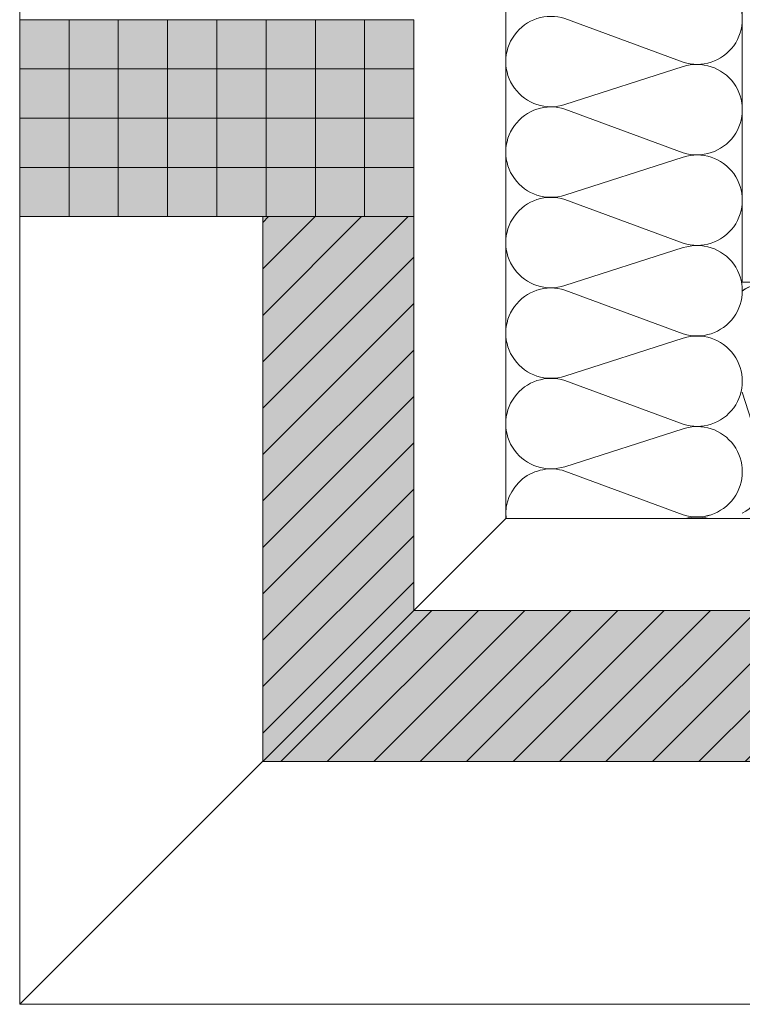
# Model space of a CAD drawing. Header units: metres. Extents: x -49 to 152, y -127 to 99.
# Tile 11 of 177: x -39.825 to -39.275, y -22.275 to -21.525. Entities that reach past the tile are written whole.
import ezdxf

# ---------------------------------------------------------------- set-up
doc = ezdxf.new("R2010")
doc.units = ezdxf.units.M
doc.header["$PDMODE"] = 1
doc.header["$PDSIZE"] = -2
doc.linetypes.add('Achsen 01', pattern=[5.291531, 3.175, -1.058062, 0.352704, -0.705764])
doc.layers.get('0').update_dxf_attribs({"lineweight": 25})
for name, color, linetype, lineweight, true_color in [('014_Fassadenarbeiten-000 Aufsicht Betonfertigteile', 7, 'Continuous', 9, 0xc0c0c0), ('014_Fassadenarbeiten-330 mineralische Dämmung', 7, 'Continuous', 9, 0x666666), ('AV1-Achsen', 1, 'Achsen 01', 18, 0xff0000)]:
    doc.layers.add(name, color=color, linetype=linetype, lineweight=lineweight, true_color=true_color)
for name, color, linetype, lineweight in [('014_Fassadenarbeiten-330 Betonfertigteile vertikal', 7, 'Continuous', 9), ('014_Fassadenarbeiten-330 Mauerwerk 11.5cm', 7, 'Continuous', 9), ('_GRU (2D)', 7, 'Continuous', 9), ('_OG 3 (2D)', 7, 'Continuous', 9), ('Bemaßung-Bemaßung', 7, 'Continuous', 9)]:
    doc.layers.add(name, color=color, linetype=linetype, lineweight=lineweight)
doc.layers.get('0').freeze()
doc.styles.add('Arial', font='arial.ttf')
doc.dimstyles.new('COE 50', dxfattribs={"dimtxt": 100.872396, "dimasz": 0.001414, "dimexe": 0.001, "dimexo": 0.01, "dimgap": 0.001, "dimtad": 1, "dimdec": 3, "dimtxsty": 'Arial', "dimblk": 'VW_SLASH-3', "dimblk1": 'VW_SLASH-3', "dimblk2": 'VW_SLASH-3', "dimcen": 0, "dimadec": 3, "dimazin": 0, "dimtfac": 0.8, "dimtdec": 3, "dimtix": 1, "dimtmove": 0, "dimatfit": 0, "dimldrblk": 'VW_SLASH-2', "dimfxl": 0.002, "dimfxlon": 1, "dimfrac": 2, "dimtolj": 1, "dimarcsym": 0})

# ---------------------------------------------------------------- blocks, each defined once
blk = doc.blocks.new('Group-331')
at = {"layer": '014_Fassadenarbeiten-330 mineralische Dämmung', "transparency": 33554687, "flags": 128}
for points in [[(-21.73168, 39.275, -0.001439), (-21.73156, 39.27484, -0.324435), (-21.73156, 39.2344, -0.324435), (-21.77, 39.22183), (-21.86, 39.2551, 0.324488), (-21.89845, 39.24254, 0.324488), (-21.89845, 39.20209, 0.324488), (-21.86, 39.18953), (-21.77, 39.21846, -0.324435), (-21.73156, 39.2059, -0.324435), (-21.73156, 39.16545, -0.324435), (-21.77, 39.15289), (-21.86, 39.18616, 0.54007), (-21.90485, 39.15)], [(-21.77, 39.15289, 0.324435), (-21.73156, 39.16545, 0.324435), (-21.73156, 39.2059, 0.324435), (-21.77, 39.21846), (-21.86, 39.18953, -0.324488), (-21.89845, 39.20209, -0.324488), (-21.89845, 39.24254, -0.324488), (-21.86, 39.2551), (-21.77, 39.22183, 0.727402), (-21.73168, 39.275)], [(-21.8086, 39.275), (-21.86, 39.25848, -0.362439), (-21.90093, 39.275)]]:
    blk.add_lwpolyline(points, format="xyb", dxfattribs=at)
blk = doc.blocks.new('Group-332')
at = {"layer": '014_Fassadenarbeiten-330 mineralische Dämmung', "transparency": 33554687}
blk.add_blockref('Group-331', (0, 0), dxfattribs=at)
blk = doc.blocks.new('Parametric Object-52')
at = {"layer": '014_Fassadenarbeiten-330 mineralische Dämmung', "color": 7, "transparency": 33554687}
blk.add_blockref('Group-332', (0, 0), dxfattribs=at)
at = {"layer": '014_Fassadenarbeiten-330 mineralische Dämmung', "color": 0, "flags": 1}
for tag in ['instanceID', 'prm0_value', 'prm1_value', 'prm2_value', 'prm3_value', 'prm4_value', 'prm5_value', 'prm6_value', 'IFC_UUID', 'prm0_name', 'prm0_type', 'prm1_name', 'prm1_type', 'prm2_name', 'prm2_type', 'prm3_name', 'prm3_type', 'prm4_name', 'prm4_type', 'prm5_name', 'prm5_type', 'prm6_name', 'prm6_type']:
    blk.add_attdef(tag, (-39.275, -21.91312), '', height=0.00018, dxfattribs=at)
blk = doc.blocks.new('Group-334')
at = {"layer": '014_Fassadenarbeiten-330 mineralische Dämmung', "transparency": 33554687, "flags": 128}
for points in [[(-21.7676, 39.32, -0.324435), (-21.78016, 39.28156, -0.324435), (-21.8206, 39.28156, -0.324435), (-21.83317, 39.32), (-21.7999, 39.41, 0.324488), (-21.81246, 39.44845, 0.324488), (-21.85291, 39.44845, 0.324488), (-21.86547, 39.41), (-21.83654, 39.32, -0.324435), (-21.8491, 39.28156, -0.324435), (-21.88955, 39.28156, -0.324435), (-21.90211, 39.32), (-21.86884, 39.41, 0.54007), (-21.905, 39.45485)], [(-21.90211, 39.32, 1.372583), (-21.83654, 39.32), (-21.86547, 39.41, -1.372995), (-21.7999, 39.41), (-21.83317, 39.32, 1.372583), (-21.7676, 39.32), (-21.79652, 39.41, -1.372995), (-21.73095, 39.41), (-21.76422, 39.32, 1.372583), (-21.69865, 39.32), (-21.72758, 39.41, -1.372995), (-21.66201, 39.41), (-21.69528, 39.32, 1.372583), (-21.62971, 39.32), (-21.65863, 39.41, -1.372995), (-21.59306, 39.41), (-21.62633, 39.32, 1.372583), (-21.56076, 39.32), (-21.58969, 39.41, -1.372995), (-21.52412, 39.41), (-21.55739, 39.32, 1.372583), (-21.49182, 39.32)], [(-21.905, 39.31835, -0.131588), (-21.905, 39.30053)]]:
    blk.add_lwpolyline(points, format="xyb", dxfattribs=at)
blk = doc.blocks.new('Group-335')
at = {"layer": '014_Fassadenarbeiten-330 mineralische Dämmung', "transparency": 33554687}
blk.add_blockref('Group-334', (0, 0), dxfattribs=at)
blk = doc.blocks.new('Parametric Object-53')
at = {"layer": '014_Fassadenarbeiten-330 mineralische Dämmung', "color": 7, "transparency": 33554687}
blk.add_blockref('Group-335', (0, 0), dxfattribs=at)
at = {"layer": '014_Fassadenarbeiten-330 mineralische Dämmung', "color": 0, "flags": 1}
for tag in ['prm0_value', 'prm1_value', 'prm2_value', 'prm3_value', 'prm4_value', 'prm5_value', 'prm6_value', 'IFC_UUID', 'instanceID', 'prm0_name', 'prm0_type', 'prm2_name', 'prm2_type', 'prm3_name', 'prm3_type', 'prm6_name', 'prm6_type', 'prm1_name', 'prm1_type', 'prm4_name', 'prm4_type', 'prm5_name', 'prm5_type']:
    blk.add_attdef(tag, (-39.46312, -21.90977), '', height=0.00018, dxfattribs=at)
blk = doc.blocks.new('VW_SLASH-3')
at = {"color": 0, "linetype": 'ByBlock', "lineweight": -2, "transparency": 16777216}
blk.add_line((0, 0), (-1, 0), dxfattribs=at)
at = {"color": 0, "linetype": 'Continuous', "lineweight": 15, "transparency": 16777216, "flags": 128}
blk.add_lwpolyline([(0.5, 0.5), (-0.5, -0.5)], dxfattribs=at)
blk = doc.blocks.new('*D515')
at = {"layer": 'Bemaßung-Bemaßung', "color": 0, "linetype": 'Continuous', "lineweight": -2}
for p, q in [((-39.64, -24.175), (-39.64, -24.325)), ((-39.225, -24.175), (-39.225, -24.325)), ((-39.56931, -24.275), (-39.29569, -24.275))]:
    blk.add_line(p, q, dxfattribs=at)
at = {"layer": 'Defpoints', "color": 0}
for p in [(-39.64, -22.09), (-39.225, -22.275), (-39.225, -24.275)]:
    blk.add_point(p, dxfattribs=at)
at = {"layer": 'Bemaßung-Bemaßung', "color": 0, "lineweight": -2, "xscale": 0.070693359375, "yscale": 0.070693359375, "zscale": 0.070693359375, "rotation": 180}
blk.add_blockref('VW_SLASH-3', (-39.64, -24.275), dxfattribs=at)
at = {"layer": 'Bemaßung-Bemaßung', "color": 0, "lineweight": -2, "xscale": 0.070693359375, "yscale": 0.070693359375, "zscale": 0.070693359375}
blk.add_blockref('VW_SLASH-3', (-39.225, -24.275), dxfattribs=at)
at = {"layer": 'Bemaßung-Bemaßung', "color": 0, "insert": (-39.4325, -24.15758), "char_height": 0.1008724, "attachment_point": 5, "style": 'Arial'}
blk.add_mtext('\\A1;41\\S5^ ;', dxfattribs=at)
blk = doc.blocks.new('VW_SLASH-2')
at = {"color": 0, "linetype": 'ByBlock', "lineweight": -2, "transparency": 16777216}
blk.add_line((0, 0), (-1, 0), dxfattribs=at)
at = {"color": 0, "linetype": 'Continuous', "lineweight": 15, "transparency": 16777216, "flags": 128}
blk.add_lwpolyline([(0.5, 0.5), (-0.5, -0.5)], dxfattribs=at)
blk = doc.blocks.new('*D516')
at = {"layer": 'Bemaßung-Bemaßung', "color": 0, "linetype": 'Continuous', "lineweight": -2}
for p, q in [((-39.825, -24.175), (-39.825, -24.325)), ((-39.64, -24.175), (-39.64, -24.325)), ((-39.89569, -24.275), (-39.96639, -24.275)), ((-39.825, -24.275), (-39.64, -24.275)), ((-39.56931, -24.275), (-39.49861, -24.275))]:
    blk.add_line(p, q, dxfattribs=at)
at = {"layer": 'Defpoints', "color": 0}
for p in [(-39.825, -21.675), (-39.64, -22.09), (-39.64, -24.275)]:
    blk.add_point(p, dxfattribs=at)
at = {"layer": 'Bemaßung-Bemaßung', "color": 0, "lineweight": -2, "xscale": 0.070693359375, "yscale": 0.070693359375, "zscale": 0.070693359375}
blk.add_blockref('VW_SLASH-3', (-39.825, -24.275), dxfattribs=at)
at = {"layer": 'Bemaßung-Bemaßung', "color": 0, "lineweight": -2, "xscale": 0.070693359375, "yscale": 0.070693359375, "zscale": 0.070693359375, "rotation": 180}
blk.add_blockref('VW_SLASH-3', (-39.64, -24.275), dxfattribs=at)
at = {"layer": 'Bemaßung-Bemaßung', "color": 0, "insert": (-39.936, -24.14404), "char_height": 0.1008724, "attachment_point": 5, "style": 'Arial'}
blk.add_mtext('\\A1;18\\S5^ ;', dxfattribs=at)
blk = doc.blocks.new('*D517')
at = {"layer": 'Bemaßung-Bemaßung', "color": 0, "lineweight": -2}
for p, q in [((-39.275, -23.675), (-39.275, -23.825)), ((-39.025, -23.675), (-39.025, -23.825)), ((-39.09569, -23.775), (-39.20431, -23.775))]:
    blk.add_line(p, q, dxfattribs=at)
at = {"layer": 'Defpoints', "color": 0}
for p in [(-39.275, -21.725), (-39.025, -21.725), (-39.275, -23.775)]:
    blk.add_point(p, dxfattribs=at)
at = {"layer": 'Bemaßung-Bemaßung', "color": 0, "lineweight": -2, "xscale": 0.070693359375, "yscale": 0.070693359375, "zscale": 0.070693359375, "rotation": 180}
blk.add_blockref('VW_SLASH-3', (-39.275, -23.775), dxfattribs=at)
at = {"layer": 'Bemaßung-Bemaßung', "color": 0, "lineweight": -2, "xscale": 0.070693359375, "yscale": 0.070693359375, "zscale": 0.070693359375}
blk.add_blockref('VW_SLASH-3', (-39.025, -23.775), dxfattribs=at)
at = {"layer": 'Bemaßung-Bemaßung', "color": 0, "insert": (-39.15, -23.6735), "char_height": 0.100872, "attachment_point": 5, "style": 'Arial'}
blk.add_mtext('\\A1;25', dxfattribs=at)
blk = doc.blocks.new('*D725')
at = {"layer": 'Bemaßung-Bemaßung', "color": 0, "lineweight": -2}
for p, q in [((-40.725, 0.125), (-40.875, 0.125)), ((-40.825, 0.05431), (-40.825, -21.65431)), ((-40.725, -21.725), (-40.875, -21.725))]:
    blk.add_line(p, q, dxfattribs=at)
at = {"layer": 'Defpoints', "color": 0}
for p in [(-39.275, 0.125), (-40.825, -21.725), (-39.275, -21.725)]:
    blk.add_point(p, dxfattribs=at)
at = {"layer": 'Bemaßung-Bemaßung', "color": 0, "lineweight": -2, "xscale": 0.070693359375, "yscale": 0.070693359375, "zscale": 0.070693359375}
for p, rotation in [((-40.825, 0.125), 90), ((-40.825, -21.725), 270)]:
    blk.add_blockref('VW_SLASH-3', p, dxfattribs=dict(at, rotation=rotation))
at = {"layer": 'Bemaßung-Bemaßung', "color": 0, "insert": (-40.93562, -10.8), "char_height": 0.100872, "attachment_point": 5, "rotation": 90, "style": 'Arial'}
blk.add_mtext('\\A1;21,85', dxfattribs=at)
blk = doc.blocks.new('*D727')
at = {"layer": 'Bemaßung-Bemaßung', "color": 0, "linetype": 'Continuous', "lineweight": -2}
for p, q in [((-39.825, -23.175), (-39.825, -23.325)), ((-39.275, -23.175), (-39.275, -23.325)), ((-39.34569, -23.275), (-39.75431, -23.275))]:
    blk.add_line(p, q, dxfattribs=at)
at = {"layer": 'Defpoints', "color": 0}
for p in [(-39.825, -21.675), (-39.275, -21.725), (-39.825, -23.275)]:
    blk.add_point(p, dxfattribs=at)
at = {"layer": 'Bemaßung-Bemaßung', "color": 0, "lineweight": -2, "xscale": 0.070693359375, "yscale": 0.070693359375, "zscale": 0.070693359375, "rotation": 180}
blk.add_blockref('VW_SLASH-3', (-39.825, -23.275), dxfattribs=at)
at = {"layer": 'Bemaßung-Bemaßung', "color": 0, "lineweight": -2, "xscale": 0.070693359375, "yscale": 0.070693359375, "zscale": 0.070693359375}
blk.add_blockref('VW_SLASH-3', (-39.275, -23.275), dxfattribs=at)
at = {"layer": 'Bemaßung-Bemaßung', "color": 0, "insert": (-39.55, -23.1737), "char_height": 0.100872, "attachment_point": 5, "style": 'Arial'}
blk.add_mtext('\\A1;55', dxfattribs=at)
blk = doc.blocks.new('*D789')
at = {"layer": 'Bemaßung-Bemaßung', "color": 0, "linetype": 'Continuous', "lineweight": -2}
for p, q in [((-40.225, -21.725), (-40.375, -21.725)), ((-40.325, -21.79569), (-40.325, -22.20431)), ((-40.225, -22.275), (-40.375, -22.275))]:
    blk.add_line(p, q, dxfattribs=at)
at = {"layer": 'Defpoints', "color": 0}
for p in [(-39.275, -21.725), (-40.325, -22.275), (-39.075, -22.275)]:
    blk.add_point(p, dxfattribs=at)
at = {"layer": 'Bemaßung-Bemaßung', "color": 0, "lineweight": -2, "xscale": 0.070693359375, "yscale": 0.070693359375, "zscale": 0.070693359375}
for p, rotation in [((-40.325, -21.725), 90), ((-40.325, -22.275), 270)]:
    blk.add_blockref('VW_SLASH-3', p, dxfattribs=dict(at, rotation=rotation))
at = {"layer": 'Bemaßung-Bemaßung', "color": 0, "insert": (-40.4263, -22), "char_height": 0.100872, "attachment_point": 5, "rotation": 90, "style": 'Arial'}
blk.add_mtext('\\A1;55', dxfattribs=at)
blk = doc.blocks.new('*D790')
at = {"layer": 'Bemaßung-Bemaßung', "color": 0, "linetype": 'Continuous', "lineweight": -2}
for p, q in [((-40.225, -21.475), (-40.375, -21.475)), ((-40.325, -21.54569), (-40.325, -21.65431)), ((-40.225, -21.725), (-40.375, -21.725))]:
    blk.add_line(p, q, dxfattribs=at)
at = {"layer": 'Defpoints', "color": 0}
for p in [(-39.025, -21.475), (-40.325, -21.725), (-39.275, -21.725)]:
    blk.add_point(p, dxfattribs=at)
at = {"layer": 'Bemaßung-Bemaßung', "color": 0, "lineweight": -2, "xscale": 0.070693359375, "yscale": 0.070693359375, "zscale": 0.070693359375}
for p, rotation in [((-40.325, -21.475), 90), ((-40.325, -21.725), 270)]:
    blk.add_blockref('VW_SLASH-3', p, dxfattribs=dict(at, rotation=rotation))
at = {"layer": 'Bemaßung-Bemaßung', "color": 0, "insert": (-40.4265, -21.6), "char_height": 0.100872, "attachment_point": 5, "rotation": 90, "style": 'Arial'}
blk.add_mtext('\\A1;25', dxfattribs=at)
blk = doc.blocks.new('Group-881')
at = {"layer": 'AV1-Achsen'}
blk.add_line((-43.35, -21.6), (4.2, -21.6), dxfattribs=at)
blk = doc.blocks.new('GRU (2D)')
at = {"layer": 'AV1-Achsen', "color": 7}
blk.add_blockref('Group-881', (0, 0), dxfattribs=at)
blk = doc.blocks.new('OG 3 (2D)')
at = {"layer": '014_Fassadenarbeiten-330 Betonfertigteile vertikal', "linetype": 'Continuous', "lineweight": 0}
blk.add_hatch(color=9, dxfattribs=at).paths.add_polyline_path([(-39.525, -21.675), (-39.525, -21.525), (-39.825, -21.525), (-39.825, -21.675)])
at = {"layer": '014_Fassadenarbeiten-330 Betonfertigteile vertikal', "linetype": 'Continuous', "lineweight": 9}
h = blk.add_hatch(dxfattribs=at)
h.set_pattern_fill('Stahlbetonfertigteil-1', color=8, style=0, pattern_type=2)
h.set_pattern_definition([(-90, (0, 0), (0.0375, 0), [])])
h.paths.add_polyline_path([(-39.525, -21.675), (-39.525, -21.525), (-39.825, -21.525), (-39.825, -21.675)])
at = {"layer": '014_Fassadenarbeiten-330 Betonfertigteile vertikal', "linetype": 'Continuous', "lineweight": 13}
h = blk.add_hatch(dxfattribs=at)
h.set_pattern_fill('Stahlbetonfertigteil', color=8, style=0, pattern_type=2)
h.set_pattern_definition([(0, (0, 0), (2e-18, -0.0375), [])])
h.paths.add_polyline_path([(-39.525, -21.675), (-39.525, -21.525), (-39.825, -21.525), (-39.825, -21.675)])
at = {"layer": '014_Fassadenarbeiten-330 Mauerwerk 11.5cm', "linetype": 'Continuous', "lineweight": 0, "true_color": 0xd19783}
blk.add_hatch(color=33, dxfattribs=at).paths.add_polyline_path([(-39.225, -22.09), (-39.64, -22.09), (-39.64, -21.675), (-39.525, -21.675), (-39.525, -21.975), (-39.225, -21.975)])
at = {"layer": '014_Fassadenarbeiten-330 Mauerwerk 11.5cm', "linetype": 'Continuous', "lineweight": 9}
h = blk.add_hatch(dxfattribs=at)
h.set_pattern_fill('Mauerwerk Münster', color=8, style=0, pattern_type=2)
h.set_pattern_definition([(45, (0, 0), (0.01767767, -0.01767767), [])])
h.paths.add_polyline_path([(-39.225, -22.09), (-39.64, -22.09), (-39.64, -21.675), (-39.525, -21.675), (-39.525, -21.975), (-39.225, -21.975)])
at = {"layer": '014_Fassadenarbeiten-000 Aufsicht Betonfertigteile', "flags": 128}
for points in [[(-39.455, 0.305), (-39.455, -21.905), (-39.825, -22.275), (-39.825, 0.675)], [(-39.455, -21.905), (0.305, -21.905), (0.675, -22.275), (-39.825, -22.275)]]:
    blk.add_lwpolyline(points, close=True, dxfattribs=at)
at = {"layer": '014_Fassadenarbeiten-330 Betonfertigteile vertikal', "flags": 128}
blk.add_lwpolyline([(-39.525, -21.675), (-39.525, -21.525), (-39.825, -21.525), (-39.825, -21.675)], close=True, dxfattribs=at)
at = {"layer": '014_Fassadenarbeiten-330 Mauerwerk 11.5cm', "flags": 128}
blk.add_lwpolyline([(-39.225, -22.09), (-39.64, -22.09), (-39.64, -21.675), (-39.525, -21.675), (-39.525, -21.975), (-39.225, -21.975)], close=True, dxfattribs=at)
at = {"layer": '014_Fassadenarbeiten-330 mineralische Dämmung', "flags": 128}
blk.add_lwpolyline([(-18.9, 0.305), (-18.9, 0.125), (-39.275, 0.125), (-39.275, -21.725), (-39.15, -21.725), (-39.15, -21.905), (-39.455, -21.905), (-39.455, 0.305)], close=True, dxfattribs=at)
at = {"layer": '014_Fassadenarbeiten-330 mineralische Dämmung', "rotation": 90}
for name in ['Parametric Object-53', 'Parametric Object-52']:
    blk.add_blockref(name, (0, 0), dxfattribs=at)
at = {"layer": 'Bemaßung-Bemaßung'}
dim = blk.add_linear_dim(base=(-40.825, -21.725), p1=(-39.275, 0.125), p2=(-39.275, -21.725), angle=270, text='21,85', dimstyle='COE 50', override={"dimtxt": 0.100872, "dimasz": 0.070693, "dimexe": 0.05, "dimgap": 0.05, "dimpost": '<>', "dimtxsty": 'Arial', "dimtmove": 2, "dimfxl": 0.1}, dxfattribs=at)
dim.commit()
dim.dimension.update_dxf_attribs({"geometry": '*D725', "text_midpoint": (-40.93562, -10.8)})
at = {"layer": 'Bemaßung-Bemaßung', "linetype": 'Continuous'}
for base, p1, p2, text, picture, middle in [((-40.325, -21.725), (-39.025, -21.475), (-39.275, -21.725), '25', '*D790', (-40.4265, -21.6)), ((-40.325, -22.275), (-39.275, -21.725), (-39.075, -22.275), '55', '*D789', (-40.4263, -22))]:
    dim = blk.add_linear_dim(base=base, p1=p1, p2=p2, angle=270, text=text, dimstyle='COE 50', override={"dimtxt": 0.100872, "dimasz": 0.070693, "dimexe": 0.05, "dimgap": 0.05, "dimpost": '<>', "dimtxsty": 'Arial', "dimtmove": 2, "dimfxl": 0.1}, dxfattribs=at)
    dim.commit()
    dim.dimension.update_dxf_attribs({"geometry": picture, "text_midpoint": middle})
dim = blk.add_linear_dim(base=(-39.64, -24.275), p1=(-39.825, -21.675), p2=(-39.64, -22.09), text='18\\S5^ ;', dimstyle='COE 50', override={"dimtxt": 0.100872, "dimasz": 0.070693, "dimexe": 0.05, "dimgap": 0.05, "dimpost": '<>', "dimtxsty": 'Arial', "dimtix": 0, "dimtmove": 2, "dimfxl": 0.1}, dxfattribs=at)
dim.commit()
dim.dimension.update_dxf_attribs({"geometry": '*D516', "text_midpoint": (-39.936, -24.14404), "dimtype": 160})
for base, p1, p2, text, picture, middle in [((-39.825, -23.275), (-39.275, -21.725), (-39.825, -21.675), '55', '*D727', (-39.55, -23.1737)), ((-39.225, -24.275), (-39.64, -22.09), (-39.225, -22.275), '41\\S5^ ;', '*D515', (-39.4325, -24.15758))]:
    dim = blk.add_linear_dim(base=base, p1=p1, p2=p2, text=text, dimstyle='COE 50', override={"dimtxt": 0.100872, "dimasz": 0.070693, "dimexe": 0.05, "dimgap": 0.05, "dimpost": '<>', "dimtxsty": 'Arial', "dimtmove": 2, "dimfxl": 0.1}, dxfattribs=at)
    dim.commit()
    dim.dimension.update_dxf_attribs({"geometry": picture, "text_midpoint": middle})
at = {"layer": 'Bemaßung-Bemaßung'}
dim = blk.add_linear_dim(base=(-39.275, -23.775), p1=(-39.025, -21.725), p2=(-39.275, -21.725), text='25', dimstyle='COE 50', override={"dimtxt": 0.100872, "dimasz": 0.070693, "dimexe": 0.05, "dimgap": 0.05, "dimpost": '<>', "dimtxsty": 'Arial', "dimtmove": 2, "dimfxl": 0.1}, dxfattribs=at)
dim.commit()
dim.dimension.update_dxf_attribs({"geometry": '*D517', "text_midpoint": (-39.15, -23.6735)})

msp = doc.modelspace()

# ---------------------------------------------------------------- block references
at = {"layer": '_OG 3 (2D)'}
msp.add_blockref('OG 3 (2D)', (0, 0), dxfattribs=at)

# ---------------------------------------------------------------- next in the draw order: block references
at = {"layer": '_GRU (2D)'}
msp.add_blockref('GRU (2D)', (0, 0), dxfattribs=at)

doc.saveas('drawing.dxf')
